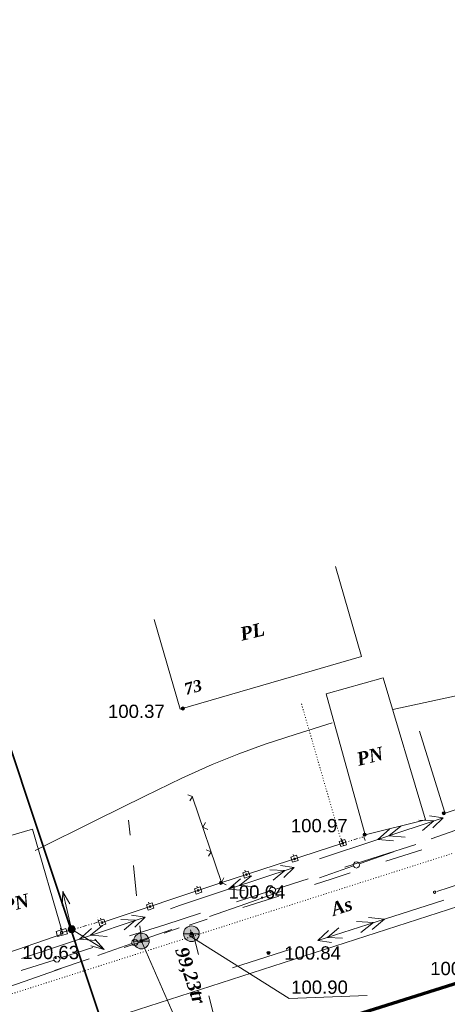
# Model space of a CAD drawing. Header units: millimetres. Extents: x 9396 to 25236, y 15106 to 31102.
# Tile 184 of 256: x 10978 to 11032, y 16759 to 16884. Entities that reach past the tile are written whole.
import ezdxf
from ezdxf.enums import TextEntityAlignment as Align

# ---------------------------------------------------------------- set-up
doc = ezdxf.new("R2010")
doc.units = ezdxf.units.MM
for name, pattern in [('DIVIDE', [1.25, 0.5, -0.25, 0, -0.25, 0, -0.25]), ('DOT', [0.25, 0, -0.25]), ('HIDDEN', [0.375, 0.25, -0.125])]:
    doc.linetypes.add(name, pattern=pattern)
for name, color, linetype, lineweight, true_color in [('1001010', 7, 'Continuous', 9, 0x000000), ('10010110', 7, 'Continuous', 20, 0xa25100), ('1060000', 7, 'Continuous', 9, 0x000000), ('1070000', 7, 'DOT', 9, 0x000000), ('2030012', 7, 'Continuous', 9, 0x000000), ('21100200', 7, 'HIDDEN', 0, 0x800080), ('3000105', 7, 'DIVIDE', 9, 0x000000), ('3000130', 7, 'Continuous', 9, 0x000000), ('3000260', 7, 'Continuous', 9, 0x000000), ('5010210', 7, 'Continuous', 20, 0x008000), ('5010420', 7, 'Continuous', 9, 0x000000), ('6011210', 1, 'Continuous', 9, 0xff0000), ('6011300', 1, 'Continuous', 20, 0xff0000), ('9010110', 7, 'Continuous', 9, 0x000000), ('9010120', 7, 'Continuous', 20, 0x000000)]:
    doc.layers.add(name, color=color, linetype=linetype, lineweight=lineweight, true_color=true_color)
doc.layers.add('Канализация', color=1, linetype='Continuous', lineweight=70)
doc.layers.add('Рамка', color=7, linetype='Continuous', lineweight=35)
doc.styles.add('10', font='timesbi.ttf', dxfattribs={"height": 0.001481})
doc.styles.add('12', font='timesbi.ttf', dxfattribs={"height": 0.001693})
doc.styles.add('2', font='timesbi.ttf', dxfattribs={"height": 0.001693})
doc.styles.add('9', font='timesbi.ttf', dxfattribs={"height": 0.001693})
doc.styles.add('F2', font='arial.ttf', dxfattribs={"height": 0.001693})

# ---------------------------------------------------------------- blocks, each defined once
blk = doc.blocks.new('SYMBOL21100200')
at = {"true_color": 0x800080}
h = blk.add_hatch(color=216, dxfattribs=at)
edge = h.paths.add_edge_path()
edge.add_arc((0, 0), 0.1, 0, 360)
at = {"color": 216, "linetype": 'Continuous', "lineweight": 0, "true_color": 0x800080}
blk.add_circle((0, 0), 0.1, dxfattribs=at)
blk = doc.blocks.new('SYMBOL2030012')
at = {"true_color": 0xffffff}
h = blk.add_hatch(color=7, dxfattribs=at)
edge = h.paths.add_edge_path()
edge.add_arc((0, 0), 0.225, 0, 360)
at = {"true_color": 0x000000}
h = blk.add_hatch(color=18, dxfattribs=at)
edge = h.paths.add_edge_path()
edge.add_arc((0, 0), 0.05, 0, 360)
at = {"color": 18, "linetype": 'Continuous', "lineweight": 0, "true_color": 0x000000}
for radius in [0.225, 0.05]:
    blk.add_circle((0, 0), radius, dxfattribs=at)
blk = doc.blocks.new('SYMBOL5010420')
at = {"true_color": 0xffffff}
h = blk.add_hatch(color=7, dxfattribs=at)
edge = h.paths.add_edge_path()
edge.add_arc((0, 0), 0.5, 0, 360)
at = {"color": 18, "linetype": 'Continuous', "lineweight": 9, "true_color": 0x000000, "flags": 128}
blk.add_lwpolyline([(-0.5, 0), (0.5, 0)], dxfattribs=at)
at = {"color": 18, "linetype": 'Continuous', "lineweight": 9, "true_color": 0x000000}
blk.add_circle((0, 0), 0.5, dxfattribs=at)

msp = doc.modelspace()

# ---------------------------------------------------------------- linework, layer by layer
at = {"layer": '1001010', "color": 253}
for p, q in [((11017.88, 16814.57, 94.85), (11021.22, 16803.13, 94.85)), ((11029.38, 16782.27), (11023.98, 16800.4)), ((11031.8, 16783.36), (11028.61, 16793.6)), ((11031.75, 16783.08), (11045.26, 16787.68)), ((11029.38, 16782.27), (11021.68, 16780.36)), ((10983.16, 16767.74), (10976.14, 16765.32))]:
    msp.add_line(p, q, dxfattribs=at)
for points in [[(11021.22, 16803.13, 94.85), (10998.12, 16796.39, 94.85), (10994.78, 16807.82, 94.85)], [(11021.68, 16780.36, 0), (11016.69, 16798.34, 0), (11023.98, 16800.4, 0)], [(10972.42, 16779.09, 0), (10979.28, 16781.08, 0), (10983.16, 16767.74, 0), (10976.14, 16765.32, 0), (10972.07, 16778.98, 0)]]:
    msp.add_polyline3d(points, dxfattribs=at)
at = {"layer": '10010110'}
for points in [[(11025.19, 16796.34, 5.04), (11034.04, 16798.27, 31.62), (11042.74, 16800.26, 53.36), (11051.32, 16802.33, 70.82), (11059.83, 16804.49, 84.6), (11068.29, 16806.79, 95.26), (11076.74, 16809.23, 103.39), (11085.21, 16811.85, 109.57), (11093.74, 16814.66, 114.36)], [(10979.63, 16778.38, 112.78), (10987.5, 16782.3, 118.98), (10993.58, 16785.31, 122.41), (10998.32, 16787.58, 122.13), (11002.17, 16789.32, 117.18), (11005.57, 16790.7, 106.63), (11008.95, 16791.93, 89.5), (11012.77, 16793.18, 64.87), (11017.46, 16794.66, 31.78)]]:
    msp.add_polyline3d(points, dxfattribs=at)
at = {"layer": '1060000', "color": 253}
msp.add_line((10833.56, 16706.71, 3.29), (11039.59, 16773.22, 198.62), dxfattribs=at)
for points in [[(10999.26, 16767.53, 108.83), (11012.01, 16759.51, 201.8), (11021.91, 16759.87, 201.8)], [(10993.16, 16766.82, 191.82), (10999.72, 16751.84, 201.16), (10990.08, 16751.65, 201.16)]]:
    msp.add_polyline3d(points, dxfattribs=at)
at = {"layer": '1070000', "color": 253}
for p, q in [((11018.75, 16779.14, 189.7), (11013.5, 16797.28, 60.03)), ((10950.99, 16751.9, 37.86), (11032.73, 16777.98, 37.86))]:
    msp.add_line(p, q, dxfattribs=at)
at = {"layer": '3000105', "color": 253}
for p, q in [((11021.67, 16779.65, 84.27), (11021.35, 16780.7, 84.27)), ((11018.69, 16779.79, 84.27), (11019, 16778.74, 84.27)), ((11018.83, 16779.31, 168.53), (11021.52, 16780.13)), ((10987.86, 16768.77, 187.41), (10987.55, 16769.83, 187.41)), ((10984.18, 16768.74, 187.41), (10984.48, 16767.69, 187.41)), ((10984.31, 16768.26, 187.41), (10987.72, 16769.25, 187.41))]:
    msp.add_line(p, q, dxfattribs=at)
at = {"layer": '3000130', "color": 253}
for p, q in [((11018.63, 16779.88, 93.71), (11018.71, 16779.65, 93.71)), ((11012.49, 16777.88, 93.71), (11012.57, 16777.64, 93.71)), ((11006.35, 16775.87, 93.71), (11006.43, 16775.63, 93.71)), ((11000.21, 16773.84, 93.71), (11000.29, 16773.6, 93.71)), ((10994.08, 16771.79, 93.71), (10994.16, 16771.56, 93.71)), ((10987.95, 16769.75, 93.71), (10988.03, 16769.51, 93.71)), ((10982.84, 16768.47, 187.41), (10982.91, 16768.23, 187.41)), ((10983, 16767.89, 187.41), (10984.66, 16768.36, 187.41))]:
    msp.add_line(p, q, dxfattribs=at)
for points in [[(11018.57, 16778.86, 93.71), (11019.29, 16779.1, 93.71), (11019.07, 16779.76, 93.71), (11018.35, 16779.53, 93.71), (11018.57, 16778.86, 93.71)], [(11018.82, 16779.21, 93.71), (11018.87, 16779.22, 93.71), (11018.91, 16779.26, 93.71), (11018.92, 16779.31, 93.71), (11018.91, 16779.37, 93.71), (11018.87, 16779.4, 93.71), (11018.82, 16779.42, 93.71), (11018.77, 16779.4, 93.71), (11018.73, 16779.37, 93.71), (11018.72, 16779.31, 93.71), (11018.73, 16779.26, 93.71), (11018.77, 16779.22, 93.71), (11018.82, 16779.21, 93.71)], [(11012.43, 16776.86, 93.71), (11013.14, 16777.09, 93.71), (11012.93, 16777.76, 93.71), (11012.21, 16777.52, 93.71), (11012.43, 16776.86, 93.71)], [(11012.68, 16777.2, 93.71), (11012.73, 16777.22, 93.71), (11012.77, 16777.25, 93.71), (11012.78, 16777.31, 93.71), (11012.77, 16777.36, 93.71), (11012.73, 16777.4, 93.71), (11012.68, 16777.41, 93.71), (11012.63, 16777.4, 93.71), (11012.59, 16777.36, 93.71), (11012.57, 16777.31, 93.71), (11012.59, 16777.25, 93.71), (11012.63, 16777.22, 93.71), (11012.68, 16777.2, 93.71)], [(11006.29, 16774.85, 93.71), (11007, 16775.08, 93.71), (11006.78, 16775.75, 93.71), (11006.07, 16775.51, 93.71), (11006.29, 16774.85, 93.71)], [(11006.54, 16775.2, 93.71), (11006.59, 16775.21, 93.71), (11006.63, 16775.25, 93.71), (11006.64, 16775.3, 93.71), (11006.63, 16775.35, 93.71), (11006.59, 16775.39, 93.71), (11006.54, 16775.4, 93.71), (11006.48, 16775.39, 93.71), (11006.45, 16775.35, 93.71), (11006.43, 16775.3, 93.71), (11006.45, 16775.25, 93.71), (11006.48, 16775.21, 93.71), (11006.54, 16775.2, 93.71)], [(11000.15, 16772.82, 93.71), (11000.87, 16773.06, 93.71), (11000.65, 16773.72, 93.71), (10999.93, 16773.48, 93.71), (11000.15, 16772.82, 93.71)], [(11000.4, 16773.17, 93.71), (11000.45, 16773.18, 93.71), (11000.49, 16773.22, 93.71), (11000.5, 16773.27, 93.71), (11000.49, 16773.32, 93.71), (11000.45, 16773.36, 93.71), (11000.4, 16773.38, 93.71), (11000.35, 16773.36, 93.71), (11000.31, 16773.32, 93.71), (11000.29, 16773.27, 93.71), (11000.31, 16773.22, 93.71), (11000.35, 16773.18, 93.71), (11000.4, 16773.17, 93.71)], [(10994.02, 16770.77, 93.71), (10994.74, 16771.01, 93.71), (10994.52, 16771.68, 93.71), (10993.8, 16771.44, 93.71), (10994.02, 16770.77, 93.71)], [(10994.27, 16771.12, 93.71), (10994.32, 16771.13, 93.71), (10994.36, 16771.17, 93.71), (10994.37, 16771.22, 93.71), (10994.36, 16771.28, 93.71), (10994.32, 16771.31, 93.71), (10994.27, 16771.33, 93.71), (10994.22, 16771.31, 93.71), (10994.18, 16771.28, 93.71), (10994.17, 16771.22, 93.71), (10994.18, 16771.17, 93.71), (10994.22, 16771.13, 93.71), (10994.27, 16771.12, 93.71)], [(10987.89, 16768.72, 93.71), (10988.61, 16768.96, 93.71), (10988.39, 16769.63, 93.71), (10987.67, 16769.39, 93.71), (10987.89, 16768.72, 93.71)], [(10982.47, 16767.38, 187.41), (10983.73, 16767.74, 187.41), (10983.53, 16768.41, 187.41), (10982.28, 16768.05, 187.41), (10982.47, 16767.38, 187.41)], [(10988.14, 16769.07, 93.71), (10988.19, 16769.09, 93.71), (10988.23, 16769.12, 93.71), (10988.24, 16769.18, 93.71), (10988.23, 16769.23, 93.71), (10988.19, 16769.27, 93.71), (10988.14, 16769.28, 93.71), (10988.09, 16769.27, 93.71), (10988.05, 16769.23, 93.71), (10988.04, 16769.18, 93.71), (10988.05, 16769.12, 93.71), (10988.09, 16769.09, 93.71), (10988.14, 16769.07, 93.71)], [(10983, 16767.74, 187.41), (10983.08, 16767.76, 187.41), (10983.13, 16767.82, 187.41), (10983.15, 16767.89, 187.41), (10983.13, 16767.97, 187.41), (10983.08, 16768.02, 187.41), (10983, 16768.04, 187.41), (10982.93, 16768.02, 187.41), (10982.87, 16767.97, 187.41), (10982.85, 16767.89, 187.41), (10982.87, 16767.82, 187.41), (10982.93, 16767.76, 187.41), (10983, 16767.74, 187.41)]]:
    msp.add_polyline3d(points, close=True, dxfattribs=at)
msp.add_polyline3d([(10988.14, 16769.17, 93.71), (11003.3, 16774.24, 93.71), (11018.83, 16779.31, 93.71)], dxfattribs=at)
at = {"layer": '3000260', "color": 253}
msp.add_line((11003.36, 16774.28), (10999.68, 16785.19, 93.71), dxfattribs=at)
for points in [[(10999.32, 16784.69, 46.85), (10999.66, 16785.25, 46.85), (10999.06, 16785.48, 46.85)], [(11001.61, 16781.05, 46.85), (11000.98, 16781.34, 46.85), (11001.31, 16781.93, 46.85)], [(11001.7, 16777.65, 46.85), (11002.03, 16778.21, 46.85), (11001.43, 16778.44, 46.85)], [(11003.98, 16774.01, 46.85), (11003.35, 16774.3, 46.85), (11003.68, 16774.89, 46.85)]]:
    msp.add_polyline3d(points, dxfattribs=at)
at = {"layer": '5010210'}
for p, q in [((10991.53, 16782.24, 200.6), (10991.74, 16780.32, 200.6)), ((11024.33, 16776.99, 165.18), (11028.89, 16778.47, 165.18)), ((10992.55, 16772.6, 200.6), (10992.14, 16776.46, 200.6)), ((11017.49, 16774.77, 165.18), (11015.21, 16774.03, 165.18)), ((11019.77, 16775.51, 165.18), (11017.49, 16774.77, 165.18)), ((11006.1, 16771.08, 165.18), (11010.66, 16772.56, 165.18)), ((11001.54, 16769.6, 165.18), (10999.26, 16768.86, 165.18)), ((10992.95, 16768.75, 200.6), (10993.16, 16766.82, 200.6)), ((10997.99, 16768.5, 165.18), (10996.06, 16767.83, 165.18)), ((10999.43, 16768.27, 165.18), (10999.67, 16767.27, 165.18)), ((10993.16, 16766.82, 165.18), (10994.12, 16767.16, 165.18)), ((11000.42, 16765.09, 200.05), (10999.76, 16767.72, 200.05)), ((10990.96, 16766.01, 169.86), (10993.18, 16766.74, 169.86)), ((10986.52, 16764.54, 169.86), (10982.08, 16763.08, 169.86)), ((11001.75, 16759.84, 200.05), (11003.07, 16754.59, 200.05))]:
    msp.add_line(p, q, dxfattribs=at)
at = {"layer": '6011210'}
for q in [(10983.16, 16773.11), (10988.42, 16765.74)]:
    msp.add_line((10984.27, 16768.34), q, dxfattribs=at)
for points in [[(10983.06, 16771.34, 0), (10983.16, 16773.11, 0), (10983.16, 16773.11, 0), (10984.03, 16771.57, 0)], [(10987.24, 16767.06, 0), (10988.42, 16765.74, 0), (10988.42, 16765.74, 0), (10986.71, 16766.22, 0)]]:
    msp.add_polyline3d(points, dxfattribs=at)
msp.add_point((10983.16, 16773.13), dxfattribs=at)
at = {"layer": '6011300'}
for p, q in [((11023.28, 16779.76, 114.48), (11031.63, 16782.54, 114.48)), ((11023.28, 16779.76, 114.48), (11024.79, 16781.11, 114.48)), ((11015.87, 16777.29, 114.48), (11023.28, 16779.76, 114.48)), ((11023.28, 16779.76, 114.48), (11025.3, 16779.59, 114.48)), ((11004.28, 16773.43, 114.48), (11012.63, 16776.21, 114.48)), ((11004.28, 16773.43, 114.48), (11005.79, 16774.77, 114.48)), ((11004.28, 16773.43, 114.48), (11006.3, 16773.25, 114.48)), ((11031.7, 16772.04, 99.5), (11024.14, 16769.62, 99.5)), ((10985.29, 16767.08, 114.48), (10993.63, 16769.87, 114.48)), ((11024.14, 16769.62, 99.5), (11015.63, 16766.89, 99.5)), ((11024.14, 16769.62, 99.5), (11022.1, 16769.81, 99.5)), ((11024.14, 16769.62, 99.5), (11022.58, 16768.28, 99.5)), ((10985.29, 16767.08, 114.48), (10986.79, 16768.43, 114.48)), ((10977.87, 16764.6, 114.48), (10985.29, 16767.08, 114.48)), ((10985.29, 16767.08, 114.48), (10987.3, 16766.91, 114.48)), ((11012.32, 16765.83, 99.5), (11004.75, 16763.41, 99.5))]:
    msp.add_line(p, q, dxfattribs=at)
for points in [[(11028.53, 16782.25, 114.48), (11030.42, 16782.14, 114.48), (11028.97, 16780.92, 114.48)], [(11029.89, 16782.81, 114.48), (11031.63, 16782.54, 114.48), (11030.3, 16781.26, 114.48)], [(11024.68, 16780.22, 114.48), (11026.21, 16781.48, 114.48), (11024.68, 16780.22, 114.48), (11026.78, 16780.08, 114.48)], [(11009.53, 16775.91, 114.48), (11011.42, 16775.81, 114.48), (11009.97, 16774.59, 114.48)], [(11010.89, 16776.47, 114.48), (11012.63, 16776.21, 114.48), (11011.3, 16774.92, 114.48)], [(11005.67, 16773.89, 114.48), (11007.21, 16775.14, 114.48), (11005.67, 16773.89, 114.48), (11007.78, 16773.75, 114.48)], [(10996.87, 16770.95, 114.48), (10998.03, 16771.34, 114.48), (11004.28, 16773.43, 114.48)], [(10990.53, 16769.57, 114.48), (10992.42, 16769.47, 114.48), (10990.98, 16768.24, 114.48)], [(10991.89, 16770.13, 114.48), (10993.63, 16769.87, 114.48), (10992.31, 16768.58, 114.48)], [(10986.68, 16767.55, 114.48), (10988.22, 16768.8, 114.48), (10986.68, 16767.55, 114.48), (10988.78, 16767.41, 114.48)], [(11017.38, 16766.62, 99.5), (11015.63, 16766.89, 99.5), (11016.99, 16768.17, 99.5)], [(11018.77, 16767.17, 99.5), (11016.86, 16767.29, 99.5), (11018.34, 16768.5, 99.5)], [(11022.72, 16769.17, 99.5), (11021.14, 16767.92, 99.5), (11022.72, 16769.17, 99.5), (11020.58, 16769.32, 99.5)]]:
    msp.add_polyline3d(points, dxfattribs=at)
at = {"layer": '9010110', "color": 253}
msp.add_line((11033.96, 16774.14, 201.43), (11030.81, 16773.14, 201.43), dxfattribs=at)
msp.add_polyline3d([(11030.68, 16773.05, 201.43), (11030.66, 16773.13, 201.43), (11030.6, 16773.18, 201.43), (11030.53, 16773.2, 201.43), (11030.45, 16773.18, 201.43), (11030.4, 16773.13, 201.43), (11030.38, 16773.05, 201.43), (11030.4, 16772.98, 201.43), (11030.45, 16772.92, 201.43), (11030.53, 16772.9, 201.43), (11030.6, 16772.92, 201.43), (11030.66, 16772.98, 201.43), (11030.68, 16773.05, 201.43)], close=True, dxfattribs=at)
at = {"layer": '9010120', "color": 253}
for p, q in [((11034.68, 16781.48, 177.57), (11030.07, 16779.87, 177.57)), ((11021.03, 16776.7, 177.57), (11025.27, 16778.18, 177.57)), ((11028.15, 16779.15, 53.47), (11023.58, 16777.68, 53.47)), ((11023.58, 16777.68, 53.47), (11019.09, 16776.25, 53.47)), ((11015.86, 16774.88, 177.57), (11020.19, 16776.4, 177.57)), ((11010.31, 16773.44, 53.47), (11014.43, 16774.76, 53.47)), ((11005.28, 16771.83, 53.47), (11009.49, 16773.18, 53.47)), ((11011.15, 16773.23, 177.57), (11006.45, 16771.58, 177.57)), ((11006.45, 16771.58, 177.57), (11001.84, 16769.97, 177.57)), ((11000.7, 16770.37, 53.47), (10996.13, 16768.9, 53.47)), ((10996.13, 16768.9, 53.47), (10991.64, 16767.47, 53.47)), ((10992.8, 16766.8, 177.57), (10997.04, 16768.28, 177.57)), ((10982.86, 16764.66, 53.47), (10986.97, 16765.98, 53.47)), ((10987.62, 16764.98, 177.57), (10991.95, 16766.5, 177.57)), ((10977.82, 16763.05, 53.47), (10982.03, 16764.39, 53.47)), ((10982.92, 16763.33, 177.57), (10978.21, 16761.68, 177.57)), ((10978.21, 16761.68, 177.57), (10973.6, 16760.07, 177.57))]:
    msp.add_line(p, q, dxfattribs=at)
for points in [[(11020.56, 16776.13, 177.57), (11020.76, 16776.19, 177.57), (11020.91, 16776.33, 177.57), (11020.96, 16776.53, 177.57), (11020.91, 16776.73, 177.57), (11020.76, 16776.88, 177.57), (11020.56, 16776.93, 177.57), (11020.36, 16776.88, 177.57), (11020.22, 16776.73, 177.57), (11020.16, 16776.53, 177.57), (11020.22, 16776.33, 177.57), (11020.36, 16776.19, 177.57), (11020.56, 16776.13, 177.57)], [(11009.85, 16772.9, 53.47), (11010.05, 16772.95, 53.47), (11010.19, 16773.1, 53.47), (11010.24, 16773.29, 53.47), (11010.19, 16773.49, 53.47), (11010.05, 16773.63, 53.47), (11009.85, 16773.68, 53.47), (11009.66, 16773.63, 53.47), (11009.51, 16773.49, 53.47), (11009.46, 16773.29, 53.47), (11009.51, 16773.1, 53.47), (11009.66, 16772.95, 53.47), (11009.85, 16772.9, 53.47)], [(10992.33, 16766.23, 177.57), (10992.53, 16766.29, 177.57), (10992.68, 16766.43, 177.57), (10992.73, 16766.63, 177.57), (10992.68, 16766.83, 177.57), (10992.53, 16766.98, 177.57), (10992.33, 16767.03, 177.57), (10992.13, 16766.98, 177.57), (10991.98, 16766.83, 177.57), (10991.93, 16766.63, 177.57), (10991.98, 16766.43, 177.57), (10992.13, 16766.29, 177.57), (10992.33, 16766.23, 177.57)], [(10982.4, 16764.12, 53.47), (10982.6, 16764.17, 53.47), (10982.74, 16764.32, 53.47), (10982.79, 16764.51, 53.47), (10982.74, 16764.71, 53.47), (10982.6, 16764.85, 53.47), (10982.4, 16764.9, 53.47), (10982.2, 16764.85, 53.47), (10982.06, 16764.71, 53.47), (10982.01, 16764.51, 53.47), (10982.06, 16764.32, 53.47), (10982.2, 16764.17, 53.47), (10982.4, 16764.12, 53.47)]]:
    msp.add_polyline3d(points, close=True, dxfattribs=at)
at = {"layer": 'Канализация', "elevation": 53}
msp.add_lwpolyline([(12228.43, 17139.82), (12021.44, 17074.81), (11795.93, 17002.9), (11329.52, 16854.74), (11115.67, 16787.38), (10954.57, 16736.61), (10592.24, 16620.2), (10486.13, 16586.85), (10372.91, 16549.13), (10338.97, 16538.59), (10329.35, 16531.16), (10310.18, 16524.96), (10297.32, 16526.92), (10197.76, 16494.35), (10167.88, 16483.3), (10086.56, 16408.9), (10007.55, 16330.7)], dxfattribs=at)
at = {"layer": 'Рамка'}
msp.add_lwpolyline([(10946.5, 16881.54), (11347.38, 17014.83), (11437.93, 16742.48), (11037.05, 16609.2)], close=True, dxfattribs=at)

# ---------------------------------------------------------------- block references
at = {"layer": '2030012', "color": 253, "xscale": 2, "yscale": 2, "zscale": 2}
msp.add_blockref('SYMBOL2030012', (10984.27, 16768.34), dxfattribs=at)
at = {"layer": '21100200', "xscale": 2, "yscale": 2, "zscale": 2}
for p in [(10998.44, 16796.48, 200.74), (11031.7, 16783.12, 201.86), (11021.6, 16780.38, 201.94), (11003.3, 16774.24, 201.28), (10993.16, 16766.82, 201.16), (10999.54, 16767.76, 201.8), (11009.36, 16765.3, 201.68)]:
    msp.add_blockref('SYMBOL21100200', p, dxfattribs=at)
at = {"layer": '5010420', "color": 253, "xscale": 2, "yscale": 2, "zscale": 2}
for p in [(10999.54, 16767.76, 188.45), (10993.16, 16766.82, 203.31)]:
    msp.add_blockref('SYMBOL5010420', p, dxfattribs=at)

# ---------------------------------------------------------------- texts
at = {"layer": '1001010', "color": 253, "style": '9'}
for s, rotation, p in [('PL', 13.4, (11005.76, 16805.94, 0.01)), ('PN', 14.3, (11020.63, 16789.97)), ('PN', 15, (10975.51, 16771.2))]:
    msp.add_text(s, height=1.693, rotation=rotation, dxfattribs=at).set_placement(p, align=Align.MIDDLE_LEFT)
at = {"layer": '1001010', "color": 1, "true_color": 0xff0000, "style": '10'}
msp.add_text('73', height=1.481, rotation=15.2, dxfattribs=at).set_placement((10998.66, 16798.92, 0.01), align=Align.MIDDLE_LEFT)
at = {"layer": '1070000', "color": 253, "style": '2'}
msp.add_text('As', height=1.693, rotation=18.5, dxfattribs=at).set_placement((11017.38, 16770.8, 0), align=Align.MIDDLE_LEFT)
at = {"layer": '21100200', "color": 253, "style": 'F2'}
for s, p in [('100.37', (10988.9, 16796.12)), ('100.97', (11012.2, 16781.54)), ('100.64', (11004.26, 16773.08)), ('100.63', (10977.98, 16765.36, 201.26)), ('100.84', (11011.36, 16765.3, 201.68)), ('100.81', (11029.96, 16763.32)), ('100.90', (11012.24, 16760.94))]:
    msp.add_text(s, height=1.693, dxfattribs=at).set_placement(p, align=Align.MIDDLE_LEFT)
at = {"layer": '5010420', "color": 253, "style": '12'}
msp.add_text('99,23tr', height=1.693, rotation=288.7, dxfattribs=at).set_placement((10998.24, 16765.96, -0.01), align=Align.MIDDLE_LEFT)

doc.saveas('drawing.dxf')
